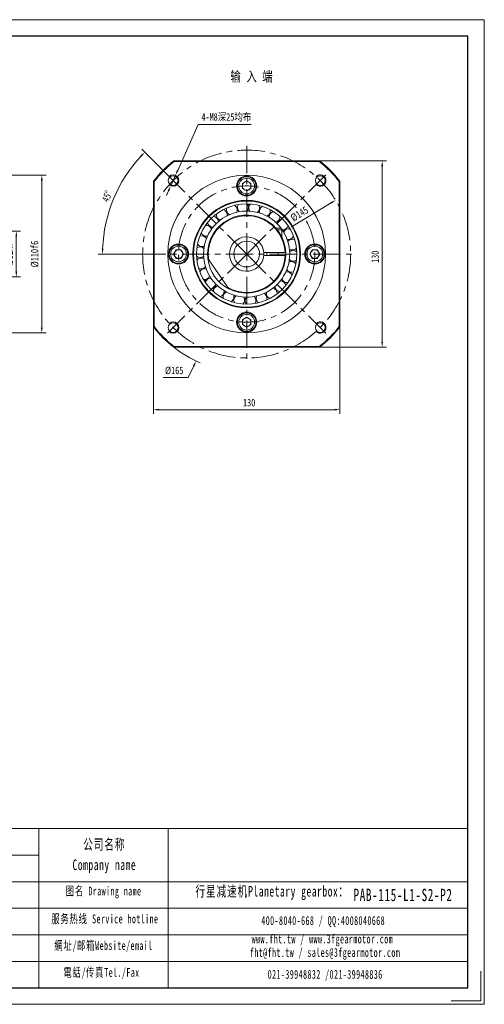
# Model space of a CAD drawing. Header units: millimetres. Extents: x -1831 to 865, y -98 to 589.
# Tile 7 of 7: x 541 to 865, y -98 to 589. Entities that reach past the tile are written whole.
import ezdxf

# ---------------------------------------------------------------- set-up
doc = ezdxf.new("R2010")
doc.units = ezdxf.units.MM
doc.header["$LTSCALE"] = 3
doc.linetypes.add('CENTER', pattern=[10.16, 6.35, -1.27, 1.27, -1.27])
doc.layers.get('0').update_dxf_attribs({"lineweight": 18})
for name, color, linetype, lineweight in [('1轮廓实线层', 7, 'Continuous', 18), ('3中心线层', 1, 'CENTER', 18), ('7标注层', 4, 'Continuous', 18), ('SLD-0', 7, 'Continuous', 18), ('图框_外框线', 7, 'Continuous', 18)]:
    doc.layers.add(name, color=color, linetype=linetype, lineweight=lineweight)
doc.styles.add('PC_TEXTSTYLE', font='txt', dxfattribs={"width": 0.8})
doc.styles.add('TH_GBDIM', font='txt', dxfattribs={"width": 0.8})
doc.styles.add('标准', font='txt', dxfattribs={"width": 0.667})
doc.dimstyles.new('TH_GBDIM', dxfattribs={"dimscale": 1.5, "dimtxt": 3.5, "dimasz": 2.5, "dimexe": 2, "dimexo": 0, "dimgap": 1.5, "dimtad": 1, "dimdec": 1, "dimdsep": 46, "dimtxsty": 'TH_GBDIM', "dimcen": 2.5, "dimdle": 5, "dimclrd": 4, "dimclre": 4, "dimclrt": 3, "dimadec": 0, "dimazin": 2, "dimtfac": 0.714286, "dimtdec": 1, "dimtmove": 0, "dimatfit": 3, "dimfxl": 0, "dimtolj": 1, "dimarcsym": 0})

# ---------------------------------------------------------------- blocks, each defined once
blk = doc.blocks.new('*X7')
at = {"layer": '7标注层'}
for points in [[(638.22, 317.23), (638.22, 315.98), (634.47, 316.6)], [(760.72, 317.23), (760.72, 315.98), (764.47, 316.6)]]:
    blk.add_hatch(color=4, dxfattribs=at).paths.add_polyline_path(points, flags=0)
at = {"layer": '7标注层', "color": 4}
for p, q in [((634.47, 374.33), (634.47, 313.6)), ((764.47, 374.33), (764.47, 313.6)), ((638.22, 316.6), (760.72, 316.6))]:
    blk.add_line(p, q, dxfattribs=at)
at = {"layer": '7标注层', "color": 3, "insert": (701.21, 321.48), "char_height": 5.25, "width": 15.96, "attachment_point": 5, "style": 'TH_GBDIM'}
blk.add_mtext('130', dxfattribs=at)
blk = doc.blocks.new('*X8')
at = {"layer": '7标注层'}
for points in [[(793.32, 486.39), (794.57, 486.39), (793.94, 490.14)], [(793.32, 363.89), (794.57, 363.89), (793.94, 360.14)]]:
    blk.add_hatch(color=4, dxfattribs=at).paths.add_polyline_path(points, flags=0)
at = {"layer": '7标注层', "color": 4}
for p, q in [((750.28, 490.14), (796.94, 490.14)), ((793.94, 486.39), (793.94, 363.89)), ((750.28, 360.14), (796.94, 360.14))]:
    blk.add_line(p, q, dxfattribs=at)
at = {"layer": '7标注层', "color": 3, "insert": (789.07, 423.24), "char_height": 5.25, "width": 15.96, "attachment_point": 5, "rotation": 90, "style": 'TH_GBDIM'}
blk.add_mtext('130', dxfattribs=at)
blk = doc.blocks.new('*X9')
at = {"layer": '7标注层'}
blk.add_hatch(color=4, dxfattribs=at).paths.add_polyline_path([(662.08, 347.41), (663.21, 346.88), (664.24, 350.54)], flags=0)
at = {"layer": '7标注层', "color": 4}
for p, q in [((699.47, 421.39), (699.47, 428.89)), ((695.72, 425.14), (703.22, 425.14)), ((658.8, 339.01), (662.64, 347.15)), ((641.35, 339.01), (658.8, 339.01))]:
    blk.add_line(p, q, dxfattribs=at)
blk.add_arc((699.47, 425.14), 82.5, 231.98772, 246.80445, dxfattribs=at)
at = {"layer": '7标注层', "color": 3, "insert": (648.95, 343.88), "char_height": 5.25, "width": 22.9133, "attachment_point": 5, "style": 'TH_GBDIM'}
blk.add_mtext('%%C165', dxfattribs=at)
blk = doc.blocks.new('*X10')
at = {"layer": '7标注层'}
for points in [[(650.82, 483.73), (651.96, 483.21), (649.85, 480.05)], [(644.46, 469.59), (645.6, 469.08), (646.57, 472.75)]]:
    blk.add_hatch(color=4, dxfattribs=at).paths.add_polyline_path(points, flags=0)
at = {"layer": '7标注层', "color": 4}
for p, q in [((665.75, 515.4), (651.39, 483.47)), ((702.58, 515.4), (665.75, 515.4)), ((646.57, 472.75), (649.85, 480.05)), ((645.03, 469.33), (643.49, 465.91))]:
    blk.add_line(p, q, dxfattribs=at)
at = {"layer": '7标注层', "color": 3, "insert": (685.29, 520.48), "char_height": 5.25, "width": 70.6533, "attachment_point": 5, "style": 'TH_GBDIM'}
blk.add_mtext('4-M8深25均布', dxfattribs=at)
blk = doc.blocks.new('*X11')
at = {"layer": '7标注层'}
for points in [[(538.28, 437.39), (539.53, 437.39), (538.9, 441.14)], [(538.28, 412.89), (539.53, 412.89), (538.9, 409.14)]]:
    blk.add_hatch(color=4, dxfattribs=at).paths.add_polyline_path(points, flags=0)
at = {"layer": '7标注层', "color": 4}
for p, q in [((517.65, 441.14), (541.9, 441.14)), ((538.9, 437.39), (538.9, 412.89)), ((517.65, 409.14), (541.9, 409.14))]:
    blk.add_line(p, q, dxfattribs=at)
at = {"layer": '7标注层', "color": 3, "insert": (534.03, 425.14), "char_height": 5.25, "width": 28.9333, "attachment_point": 5, "rotation": 90, "style": 'TH_GBDIM'}
blk.add_mtext('%%C32h7', dxfattribs=at)
blk = doc.blocks.new('*X12')
at = {"layer": '7标注层'}
for points in [[(556.04, 476.39), (557.29, 476.39), (556.67, 480.14)], [(556.04, 373.89), (557.29, 373.89), (556.67, 370.14)]]:
    blk.add_hatch(color=4, dxfattribs=at).paths.add_polyline_path(points, flags=0)
at = {"layer": '7标注层', "color": 4}
for p, q in [((465.15, 480.14), (559.67, 480.14)), ((556.67, 476.39), (556.67, 373.89)), ((465.15, 370.14), (559.67, 370.14))]:
    blk.add_line(p, q, dxfattribs=at)
at = {"layer": '7标注层', "color": 3, "insert": (551.79, 425.14), "char_height": 5.25, "width": 34.9533, "attachment_point": 5, "rotation": 90, "style": 'TH_GBDIM'}
blk.add_mtext('%%C110f6', dxfattribs=at)
blk = doc.blocks.new('*X27')
for points in [[(625.39, 493.9), (626.29, 493.04), (628.44, 496.17)], [(599.71, 428.87), (598.46, 428.9), (599.02, 425.14)]]:
    blk.add_hatch(color=4).paths.add_polyline_path(points, flags=0)
at = {"color": 4}
for p, q in [((644.31, 480.3), (626.32, 498.29)), ((623.97, 425.14), (596.02, 425.14))]:
    blk.add_line(p, q, dxfattribs=at)
blk.add_arc((699.47, 425.14), 100.46, 137.13895, 177.86105, dxfattribs=at)
at = {"color": 3, "insert": (602.16, 465.44), "char_height": 5.25, "width": 16.2038, "attachment_point": 5, "rotation": 67.5, "style": 'TH_GBDIM'}
blk.add_mtext('45%%D', dxfattribs=at)
blk = doc.blocks.new('*X30')
at = {"layer": '7标注层'}
blk.add_hatch(color=4, dxfattribs=at).paths.add_polyline_path([(757.94, 461.31), (758.59, 460.24), (761.47, 462.72)], flags=0)
at = {"layer": '7标注层', "color": 4}
blk.add_line((730.61, 444.01), (758.27, 460.77), dxfattribs=at)
at = {"layer": '7标注层', "color": 3, "insert": (736.25, 453.13), "char_height": 5.25, "width": 24.9467, "attachment_point": 5, "rotation": 31.22192, "style": 'TH_GBDIM'}
blk.add_mtext('%%C145', dxfattribs=at)

msp = doc.modelspace()

# ---------------------------------------------------------------- linework, layer by layer
at = {"color": 7, "linetype": 'Continuous', "lineweight": 15}
for p, q in [((648.67, 490.14), (750.28, 490.14)), ((750.11, 489.64), (648.84, 489.64)), ((634.47, 374.33), (634.47, 475.94)), ((634.97, 475.77), (634.97, 374.5)), ((696.47, 474.37), (699.47, 476.1)), ((696.47, 470.9), (696.47, 474.37)), ((699.47, 476.1), (702.47, 474.37)), ((702.47, 474.37), (702.47, 470.9)), ((763.97, 374.5), (763.97, 475.77)), ((764.47, 475.94), (764.47, 374.33)), ((699.47, 469.17), (696.47, 470.9)), ((702.47, 470.9), (699.47, 469.17)), ((685.61, 453.76), (685.97, 453.93)), ((686.49, 453.28), (685.79, 452.95)), ((693.6, 455.57), (692.84, 455.42)), ((692.87, 456.24), (693.25, 456.32)), ((701.01, 458.2), (700.49, 458.22)), ((708.42, 454.82), (707.67, 455.03)), ((708.08, 455.75), (708.46, 455.64)), ((679.17, 449.61), (679.47, 449.86)), ((680.13, 449.36), (679.53, 448.87)), ((679.74, 447.74), (679.73, 447.92)), ((715.26, 451.81), (714.59, 452.2)), ((715.15, 452.8), (715.5, 452.6)), ((721.19, 447.26), (720.63, 447.8)), ((721.32, 448.24), (721.6, 447.97)), ((674.89, 444.03), (674.43, 443.41)), ((719.93, 443.14), (722.97, 443.14)), ((723.97, 442.14), (720.77, 442.14)), ((723.97, 442.14), (723.97, 437.07)), ((725.85, 441.42), (725.44, 442.08)), ((670.12, 437.37), (670.27, 437.73)), ((671.09, 437.59), (670.78, 436.88)), ((727.61, 435.54), (727.63, 435.56)), ((728.98, 434.64), (728.73, 435.37)), ((729.56, 435.44), (729.68, 435.07)), ((648.51, 425.14), (650.24, 428.14)), ((650.24, 428.14), (653.7, 428.14)), ((653.7, 428.14), (655.44, 425.14)), ((668.05, 429.99), (668.11, 430.38)), ((668.93, 430.44), (668.81, 429.67)), ((712.43, 426.14), (711.93, 426.14)), ((726.2, 426.14), (712.43, 426.14)), ((713.47, 426.14), (713.47, 424.14)), ((721.47, 426.14), (721.47, 424.14)), ((726.72, 425.14), (726.7, 426.14)), ((730.4, 427.3), (730.33, 428.07)), ((731.15, 427.94), (731.18, 427.55)), ((743.51, 425.14), (745.24, 428.14)), ((745.24, 428.14), (748.7, 428.14)), ((748.7, 428.14), (750.44, 425.14)), ((650.24, 422.14), (648.51, 425.14)), ((653.7, 422.14), (650.24, 422.14)), ((655.44, 425.14), (653.7, 422.14)), ((667.8, 422.33), (667.76, 422.72)), ((668.55, 422.98), (668.61, 422.2)), ((686.59, 401.69), (673.04, 421.05)), ((711.93, 424.14), (712.43, 424.14)), ((712.43, 424.14), (726.2, 424.14)), ((726.7, 424.13), (726.72, 425.14)), ((730.02, 419.83), (730.14, 420.6)), ((730.9, 420.28), (730.84, 419.9)), ((745.24, 422.14), (743.51, 425.14)), ((748.7, 422.14), (745.24, 422.14)), ((750.44, 425.14), (748.7, 422.14)), ((669.39, 414.83), (669.26, 415.2)), ((669.96, 415.64), (670.21, 414.9)), ((729.84, 411.97), (729.96, 412.24)), ((671.3, 407.59), (671.55, 407.36)), ((671.39, 407.62), (671.67, 407.18)), ((725.89, 405.19), (726.16, 405.56)), ((677.63, 402.03), (677.34, 402.3)), ((677.76, 403.01), (678.32, 402.48)), ((683.68, 398.46), (684.36, 398.07)), ((683.73, 399.43), (683.71, 399.61)), ((719.27, 402.48), (717.79, 401.34)), ((718.82, 400.91), (719.42, 401.4)), ((719.78, 400.66), (719.47, 400.41)), ((683.79, 397.47), (683.45, 397.67)), ((690.87, 394.52), (690.49, 394.63)), ((690.53, 395.45), (691.27, 395.24)), ((697.89, 394.18), (698.66, 394.15)), ((705.35, 394.7), (706.1, 394.85)), ((706.08, 394.03), (705.69, 393.95)), ((712.46, 396.99), (713.16, 397.32)), ((713.33, 396.51), (712.98, 396.35)), ((696.47, 379.37), (699.47, 381.1)), ((696.47, 375.9), (696.47, 379.37)), ((699.47, 381.1), (702.47, 379.37)), ((702.47, 379.37), (702.47, 375.9)), ((699.47, 374.17), (696.47, 375.9)), ((702.47, 375.9), (699.47, 374.17)), ((750.28, 360.14), (648.67, 360.14)), ((648.84, 360.64), (750.11, 360.64))]:
    msp.add_line(p, q, dxfattribs=at)
for points in [[(700.91, 458.21), (700.59, 458.31), (700.46, 458.34)], [(715.9, 455.37), (715.83, 455.83), (715.76, 456.12)], [(719.53, 447.44), (719.8, 447.21), (720.89, 446.23)], [(673.9, 444.04), (673.96, 444.11), (674.14, 444.35)], [(726.21, 442.34), (726.38, 442.09), (726.43, 442.01)], [(711.43, 424.14), (711.46, 425.66), (711.43, 426.1)], [(730.08, 411.79), (730.06, 411.88), (729.87, 412.49)], [(671.1, 406.44), (670.48, 406.99), (670.13, 407.4)], [(725.75, 405.16), (726.24, 405.28), (726.58, 405.39)], [(698.44, 393.35), (698.24, 393.36), (698.05, 393.37)], [(720.61, 397.24), (720.64, 397.53), (720.63, 398.01)]]:
    msp.add_lwpolyline(points, dxfattribs=at)
for centre, radius in [((699.47, 425.14), 55), ((648.21, 476.4), 3.4), ((699.47, 472.64), 7), ((699.47, 472.64), 6.5), ((699.47, 472.64), 5.5), ((750.74, 476.4), 3.4), ((699.47, 425.14), 37.5), ((699.47, 425.14), 37), ((699.47, 425.14), 35), ((651.97, 425.14), 7), ((651.97, 425.14), 6.5), ((651.97, 425.14), 5.5), ((746.97, 425.14), 7), ((746.97, 425.14), 6.5), ((746.97, 425.14), 5.5), ((699.47, 377.64), 7), ((699.47, 377.64), 6.5), ((699.47, 377.64), 5.5), ((648.21, 373.87), 3.4), ((750.74, 373.87), 3.4)]:
    msp.add_circle(centre, radius, dxfattribs=at)
for centre, radius, start, end in [((699.47, 425.14), 82.5, 128.01228, 141.98772), ((699.47, 425.14), 82, 128.13246, 141.86754), ((699.47, 425.14), 82, 38.13246, 51.86754), ((699.47, 425.14), 82.5, 38.01228, 51.98772), ((699.47, 472.64), 3, 120, 180), ((699.47, 472.64), 3, 60, 120), ((699.47, 472.64), 3, 0, 60), ((699.47, 472.64), 3, 180, 240), ((699.47, 472.64), 3, 240, 300), ((699.47, 472.64), 3, 300, 360), ((696.8, 457.53), 3.75, 4.71361, 44.10507), ((699.47, 425.14), 30, 36.06228, 184.71361), ((682.06, 452.58), 3.75, 4.71361, 71.79738), ((689.13, 455.95), 3.75, 159.1683, 242.884), ((689.13, 455.95), 3.75, 4.71361, 57.95123), ((689.13, 455.95), 3.75, 334.23553, 4.71361), ((696.8, 457.53), 3.75, 145.32215, 228.50088), ((696.8, 457.53), 3.75, 320.38937, 4.71361), ((699.47, 454.29), 5.5, 67.70579, 86.56786), ((699.47, 454.29), 5.17, 68.35493, 83.77923), ((704.63, 457.22), 3.75, 131.47599, 215.19169), ((704.63, 457.22), 3.75, 306.54322, 4.71361), ((704.63, 457.22), 3.75, 4.71361, 30.25892), ((712.16, 455.06), 3.75, 117.62984, 201.34554), ((712.16, 455.06), 3.75, 292.69707, 4.71361), ((718.95, 451.15), 3.75, 103.78368, 187.49938), ((699.47, 425.14), 27.25, 2.10307, 186.73103), ((675.99, 447.61), 3.75, 186.86061, 270.57631), ((699.47, 425.14), 26.75, 2.1424, 188.79194), ((675.99, 447.61), 3.75, 4.71361, 85.64353), ((682.06, 452.58), 3.75, 173.01445, 256.73015), ((682.06, 452.58), 3.75, 348.08168, 4.71361), ((718.95, 451.15), 3.75, 278.85091, 2.56661), ((724.61, 445.73), 3.75, 89.93753, 173.65323), ((671.3, 441.34), 3.75, 200.70676, 284.42246), ((699.47, 425.14), 30, 184.71361, 35.70199), ((671.3, 441.34), 3.75, 15.77399, 99.48969), ((722.97, 442.14), 1, 360, 90), ((724.61, 445.73), 3.75, 265.00476, 348.72046), ((728.81, 439.12), 3.75, 76.09138, 159.80708), ((668.24, 434.12), 3.75, 29.62014, 113.33584), ((699.47, 425.14), 12, 4.78019, 355.21981), ((699.47, 425.14), 9, 90, 89.02395), ((728.81, 439.12), 3.75, 251.68079, 334.8743), ((731.3, 431.69), 3.75, 62.24522, 145.96092), ((651.97, 425.14), 3, 150, 210), ((651.97, 425.14), 3, 90, 150), ((651.97, 425.14), 3, 30, 90), ((651.97, 425.14), 3, 330, 30), ((667, 426.39), 3.75, 43.4663, 127.182), ((668.24, 434.12), 3.75, 214.55291, 298.26861), ((731.3, 431.69), 3.75, 237.31245, 321.02815), ((731.95, 423.88), 3.75, 48.39907, 132.11477), ((746.97, 425.14), 3, 150, 210), ((746.97, 425.14), 3, 90, 150), ((746.97, 425.14), 3, 30, 90), ((746.97, 425.14), 3, 330, 30), ((651.97, 425.14), 3, 210, 270), ((651.97, 425.14), 3, 270, 330), ((667, 426.39), 3.75, 228.39907, 312.11477), ((667.64, 418.58), 3.75, 57.31245, 141.02815), ((699.47, 425.14), 27.25, 187.0004, 242.93665), ((699.47, 425.14), 26.75, 241.20806, 357.8576), ((699.47, 425.14), 27.25, 243.26897, 357.89693), ((730.7, 416.15), 3.75, 34.55291, 118.26861), ((731.95, 423.88), 3.75, 223.4663, 307.182), ((746.97, 425.14), 3, 210, 270), ((746.97, 425.14), 3, 270, 330), ((667.64, 418.58), 3.75, 242.24522, 325.96092), ((670.13, 411.15), 3.75, 71.1586, 154.8743), ((727.65, 408.93), 3.75, 20.70676, 104.42246), ((730.7, 416.15), 3.75, 209.62014, 293.33584), ((670.13, 411.15), 3.75, 256.09138, 339.80708), ((674.23, 410.56), 5.5, 214.73107, 233.36468), ((674.33, 404.54), 3.75, 85.00476, 168.72046), ((722.95, 402.66), 3.75, 6.86061, 89.64535), ((727.65, 408.93), 3.75, 195.77399, 279.48969), ((674.33, 404.54), 3.75, 269.93753, 353.65323), ((679.99, 399.12), 3.75, 98.85091, 182.56661), ((679.99, 399.12), 3.75, 283.78368, 4.71361), ((686.78, 395.22), 3.75, 112.69707, 196.41277), ((716.89, 397.7), 3.75, 168.08168, 251.79738), ((716.89, 397.7), 3.75, 4.71361, 76.16125), ((722.95, 402.66), 3.75, 181.92784, 265.64353), ((686.78, 395.22), 3.75, 297.62984, 4.71361), ((686.78, 395.22), 3.75, 4.71361, 21.34554), ((694.31, 393.05), 3.75, 126.54322, 210.25892), ((694.31, 393.05), 3.75, 311.47599, 4.71361), ((694.31, 393.05), 3.75, 4.71361, 35.19169), ((702.14, 392.75), 3.75, 140.38937, 224.10507), ((702.14, 392.75), 3.75, 4.71361, 49.03784), ((702.14, 392.75), 3.75, 325.32215, 4.71361), ((709.82, 394.33), 3.75, 153.48172, 237.95123), ((709.82, 394.33), 3.75, 4.71361, 62.884), ((709.82, 394.33), 3.75, 339.1683, 4.71361), ((699.47, 377.64), 3, 120, 180), ((699.47, 377.64), 3, 60, 120), ((699.47, 377.64), 3, 0, 60), ((699.47, 425.14), 82.5, 218.01228, 231.98772), ((699.47, 425.14), 82, 218.13246, 231.86754), ((699.47, 377.64), 3, 180, 240), ((699.47, 377.64), 3, 240, 300), ((699.47, 377.64), 3, 300, 360), ((699.47, 425.14), 82, 308.13246, 321.86754), ((699.47, 425.14), 82.5, 308.01228, 321.98772)]:
    msp.add_arc(centre, radius, start, end, dxfattribs=at)
at = {"color": 4}
for centre, start, end in [((648.21, 476.4), 226.58077, 135), ((750.74, 476.4), 225, 136.58077), ((648.21, 373.87), 225, 133.41923), ((750.74, 373.87), 223.41923, 135)]:
    msp.add_arc(centre, 4, start, end, dxfattribs=at)
at = {"color": 7, "linetype": 'Continuous', "lineweight": 15}
for points in [[(648.67, 490.14), (648.84, 489.64)], [(750.28, 490.14), (750.11, 489.64)], [(634.47, 475.94), (634.97, 475.77)], [(763.97, 475.77), (764.47, 475.94)], [(711.93, 426.14), (711.43, 426.14)], [(726.7, 426.14), (726.2, 426.14)], [(672.41, 421.94), (673.04, 421.05)], [(711.43, 424.14), (711.93, 424.14)], [(726.2, 424.14), (726.7, 424.14)], [(686.59, 401.69), (687.22, 400.8)], [(634.47, 374.33), (634.97, 374.5)], [(763.97, 374.5), (764.47, 374.33)], [(648.84, 360.64), (648.67, 360.14)], [(750.11, 360.64), (750.28, 360.14)]]:
    msp.add_open_spline(points, degree=1, dxfattribs=at)
at = {"layer": '3中心线层'}
for p, q in [((699.47, 500.64), (699.47, 349.64)), ((699.47, 425.14), (644.31, 480.3)), ((699.47, 425.14), (754.63, 480.3)), ((623.97, 425.14), (774.97, 425.14)), ((699.47, 425.14), (644.31, 369.97)), ((699.47, 425.14), (754.63, 369.97))]:
    msp.add_line(p, q, dxfattribs=at)
for radius in [72.5, 47.5]:
    msp.add_circle((699.47, 425.14), radius, dxfattribs=at)
at = {"layer": '图框_外框线'}
for p, q in [((-20.25, 24.41), (853.54, 24.41)), ((554.58, 24.41), (554.58, -86.57)), ((644.8, 24.41), (644.8, -86.57)), ((63.49, 5.9), (554.58, 5.9)), ((-20.25, -12.62), (853.54, -12.62)), ((63.49, -31.14), (853.54, -31.14)), ((63.49, -49.66), (853.54, -49.66)), ((63.49, -68.18), (853.54, -68.18))]:
    msp.add_line(p, q, dxfattribs=at)
at = {"layer": '图框_外框线', "color": 3}
msp.add_lwpolyline([(862.79, -75.01), (862.79, -95.82), (841.98, -95.82)], dxfattribs=at)

# ---------------------------------------------------------------- texts
at = {"color": 3, "insert": (688.15, 552.5), "char_height": 7, "width": 61.0289, "attachment_point": 1, "style": 'PC_TEXTSTYLE'}
msp.add_mtext('输 入 端', dxfattribs=at)
at = {"layer": 'SLD-0', "color": 1, "attachment_point": 2, "line_spacing_factor": 1.15057, "style": '标准'}
for s, insert, char_height, width in [('\\T1.1;公司名称\\PCompany name', (600.26, 17.1), 7.4073, 95.9014), ('\\T1.1;图名 Drawing name', (599.75, -16.04), 6.1727, 78.9413), ('\\T1.1;  行星减速机Planetary gearbox：', (713.55, -15.56), 7.4073, 116.4993), ('{\\T1.10000;PAB-115-L1-S2-P2}', (808.45, -17.53), 8.6418, 207.2098), ('\\T1.1;服务热线 Service hotline', (600.63, -35.45), 6.1727, 87.9482), ('\\T1.1;400-8040-668 / QQ:4008040668', (752.79, -36.63), 6.1727, 179.7221), ('\\T1.1;網址/邮箱Website/email', (599.67, -54.04), 6.1727, 91.5458), ('\\T1.1;www.fht.tw / www.3fgearmotor.com ', (752.22, -49.48), 6.1727, 179.9244), ('{\\T1.10000;fht@fht.tw / sales@3fgearmotor.com }', (754.1, -58.88), 6.1727, 179.9244), ('\\T1.1;電話/传真Tel./Fax', (598.29, -72.79), 6.1727, 92.6469), ('\\T1.1;021-39948832 /021-39948836 ', (754.17, -74.14), 6.1727, 137.3859)]:
    msp.add_mtext(s, dxfattribs=dict(at, insert=insert, char_height=char_height, width=width))

# ---------------------------------------------------------------- dimensions: what is measured, and where the dimension line sits
dim = msp.add_angular_dim_2l(base=(606.66, 463.58), line1=((623.97, 425.14), (774.97, 425.14)), line2=((699.47, 425.14), (644.31, 480.3)), dimstyle='TH_GBDIM', override={"dimtad": 1, "dimtih": 0, "dimtoh": 0, "dimsah": 1, "dimtdec": 0, "dimtzin": 8})
dim.commit()
dim.dimension.update_dxf_attribs({"geometry": '*X27', "text_midpoint": (602.16, 465.44)})
at = {"layer": '7标注层'}
dim = msp.add_diameter_dim_2p(p1=(646.57, 472.75), p2=(649.85, 480.05), text='4-M8深25均布', dimstyle='TH_GBDIM', override={"dimtoh": 1, "dimdec": 0, "dimpost": '%%C<>', "dimsah": 1, "dimtzin": 0}, dxfattribs=at)
dim.commit()
dim.dimension.update_dxf_attribs({"geometry": '*X10', "text_midpoint": (665.75, 515.4), "dimtype": 163})
dim = msp.add_diameter_dim_2p(p1=(734.7, 499.74), p2=(664.24, 350.54), dimstyle='TH_GBDIM', override={"dimtih": 1, "dimtoh": 1, "dimpost": '%%C<>', "dimsah": 1, "dimtofl": 0, "dimtzin": 0}, dxfattribs=at)
dim.commit()
dim.dimension.update_dxf_attribs({"geometry": '*X9', "text_midpoint": (661.1, 343.88), "dimtype": 163})
dim = msp.add_linear_dim(base=(793.94, 360.14), p1=(750.28, 490.14), p2=(750.28, 360.14), angle=90, dimstyle='TH_GBDIM', override={"dimsah": 1, "dimtzin": 0}, dxfattribs=at)
dim.commit()
dim.dimension.update_dxf_attribs({"geometry": '*X8', "text_midpoint": (793.94, 423.24), "dimtype": 160})
for base, p1, p2, text, picture, middle in [((556.67, 370.14), (465.15, 480.14), (465.15, 370.14), '%%C<>f6', '*X12', (556.67, 425.14)), ((538.9, 409.14), (517.65, 441.14), (517.65, 409.14), '%%C<>h7', '*X11', (538.9, 425.14))]:
    dim = msp.add_linear_dim(base=base, p1=p1, p2=p2, angle=90, text=text, dimstyle='TH_GBDIM', override={"dimsah": 1, "dimtzin": 0}, dxfattribs=at)
    dim.commit()
    dim.dimension.update_dxf_attribs({"geometry": picture, "text_midpoint": middle, "dimtype": 160})
dim = msp.add_linear_dim(base=(764.47, 316.6), p1=(634.47, 374.33), p2=(764.47, 374.33), dimstyle='TH_GBDIM', override={"dimsah": 1, "dimtzin": 0}, dxfattribs=at)
dim.commit()
dim.dimension.update_dxf_attribs({"geometry": '*X7', "text_midpoint": (701.21, 316.6), "dimtype": 160})

# ---------------------------------------------------------------- next in the draw order: wipeouts: each hides what was drawn before it
msp.add_wipeout([(731.27, 446.69), (728.23, 451.69), (741.23, 459.57), (744.27, 454.57)]).dxf.layer = '1轮廓实线层'

# ---------------------------------------------------------------- next in the draw order: linework, layer by layer
at = {"layer": '图框_外框线', "color": 3}
msp.add_lwpolyline([(-106.03, -98.13), (865.1, -98.13), (865.1, 588.6), (-106.03, 588.6)], close=True, dxfattribs=at)
at = {"layer": '图框_外框线', "color": 3, "lineweight": 25}
msp.add_lwpolyline([(-48.23, -86.57), (853.54, -86.57), (853.54, 577.03), (-48.23, 577.03)], close=True, dxfattribs=at)

# ---------------------------------------------------------------- next in the draw order: dimensions: what is measured, and where the dimension line sits
at = {"layer": '7标注层'}
dim = msp.add_diameter_dim_2p(p1=(637.47, 387.56), p2=(761.47, 462.72), dimstyle='TH_GBDIM', override={"dimpost": '%%C<>', "dimsah": 1, "dimtzin": 0}, dxfattribs=at)
dim.commit()
dim.dimension.update_dxf_attribs({"geometry": '*X30', "text_midpoint": (738.78, 448.96), "dimtype": 163})

doc.saveas('drawing.dxf')
